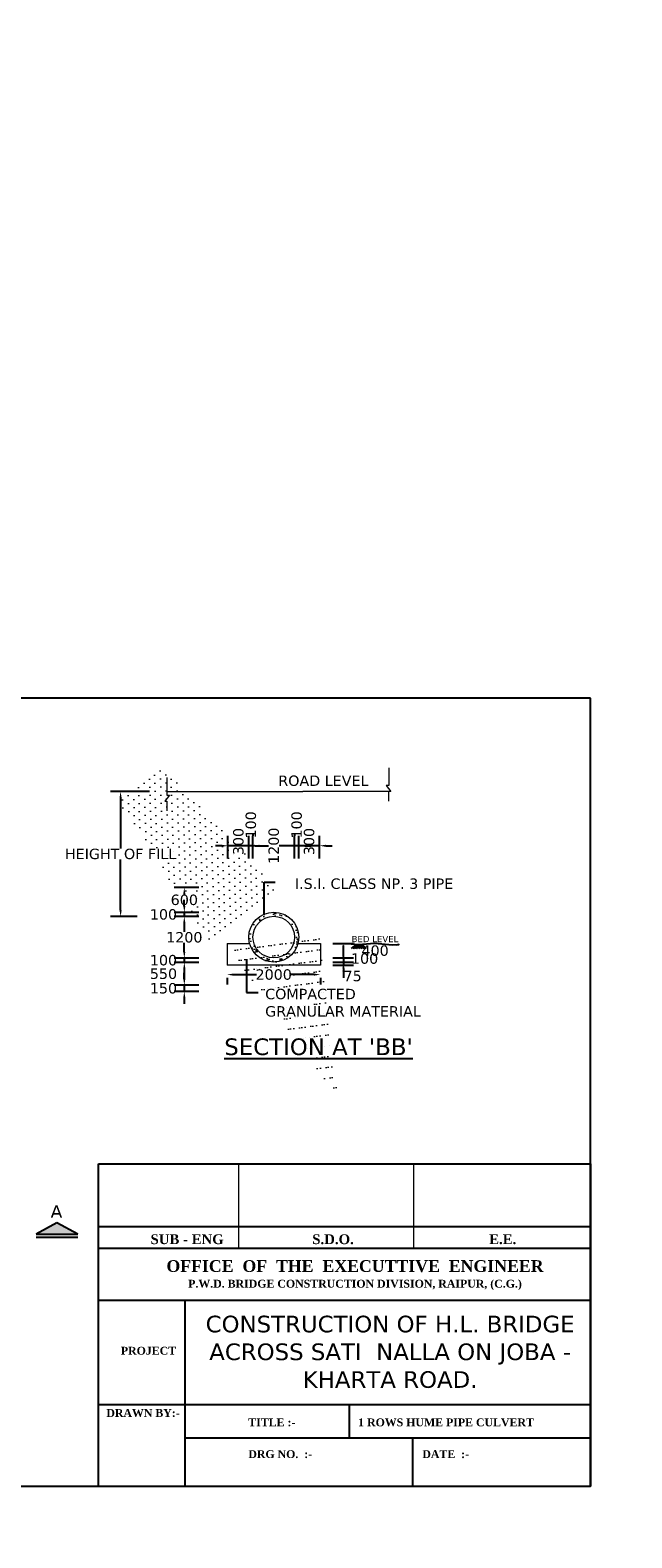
# Model space of a CAD drawing. Header units: millimetres. Extents: x -3873353856 to -3872510052, y -6657658700 to -6657311733.
# Tile 7 of 7: x -3872566936 to -3872552476, y -6657384183 to -6657347958. Entities that reach past the tile are written whole.
import ezdxf

# ---------------------------------------------------------------- set-up
doc = ezdxf.new("R2010")
doc.units = ezdxf.units.MM
doc.header["$MEASUREMENT"] = 0
doc.header["$PDMODE"] = 2
doc.layers.add('DIMENISION', color=4, linetype='Continuous', lineweight=13)
doc.layers.add('DIMENTION', color=7, linetype='Continuous', lineweight=9)
for name, color, linetype in [('GROUND_LVL', 114, 'Continuous'), ('TEX', 6, 'Continuous'), ('TEXT', 7, 'Continuous')]:
    doc.layers.add(name, color=color, linetype=linetype)
doc.styles.get("Standard").update_dxf_attribs({"font": 'verdana.ttf', "height": 250})
doc.dimstyles.new('ISO-25', dxfattribs={"dimtxt": 200, "dimasz": 150, "dimexe": 240, "dimexo": 300, "dimgap": 0.02, "dimtad": 0, "dimtih": 1, "dimtoh": 1, "dimdec": 0, "dimdsep": 46, "dimtxsty": 'Standard', "dimcen": 150, "dimclrd": 1, "dimclre": 1, "dimclrt": 1, "dimadec": 0, "dimazin": 0, "dimtfac": 1, "dimtdec": 0, "dimtmove": 2, "dimatfit": 3, "dimfxl": 240, "dimarcsym": 0})

# ---------------------------------------------------------------- blocks, each defined once
blk = doc.blocks.new('*D78')
at = {"layer": 'Defpoints', "color": 0, "transparency": 16777216}
for p in [(-3872562578.471244, -6657368555.45522), (-3872563231.135544, -6657369155.45522), (-3872562578.471244, -6657369155.45522)]:
    blk.add_point(p, dxfattribs=at)
at = {"layer": 'DIMENISION', "color": 1, "lineweight": -2, "transparency": 16777216}
for p, q in [((-3872562878.471244, -6657368555.45522), (-3872563471.135544, -6657368555.45522)), ((-3872563231.135544, -6657368705.45522), (-3872563231.135544, -6657368725.314334)), ((-3872563231.135544, -6657369005.45522), (-3872563231.135544, -6657368985.596107)), ((-3872562878.471244, -6657369155.45522), (-3872563471.135544, -6657369155.45522))]:
    blk.add_line(p, q, dxfattribs=at)
at = {"layer": 'DIMENISION', "color": 1, "transparency": 16777216}
for points in [[(-3872563256.135544, -6657368705.45522), (-3872563206.135544, -6657368705.45522), (-3872563231.135544, -6657368555.45522)], [(-3872563256.135544, -6657369005.45522), (-3872563206.135544, -6657369005.45522), (-3872563231.135544, -6657369155.45522)]]:
    blk.add_solid(points, dxfattribs=at)
at = {"layer": 'DIMENISION', "color": 1, "transparency": 16777216, "insert": (-3872563231.135545, -6657368855.455217), "char_height": 250, "attachment_point": 5}
blk.add_mtext('600', dxfattribs=at)
blk = doc.blocks.new('*D79')
at = {"layer": 'Defpoints', "color": 0, "transparency": 16777216}
for p in [(-3872563231.135544, -6657369255.45522), (-3872562578.471244, -6657369155.45522), (-3872562578.471244, -6657369255.45522)]:
    blk.add_point(p, dxfattribs=at)
at = {"layer": 'DIMENISION', "color": 1, "lineweight": -2, "transparency": 16777216}
for p, q in [((-3872563231.135544, -6657369005.45522), (-3872563231.135544, -6657368855.45522)), ((-3872562878.471244, -6657369155.45522), (-3872563471.135544, -6657369155.45522)), ((-3872562878.471244, -6657369255.45522), (-3872563471.135544, -6657369255.45522)), ((-3872563231.135544, -6657369155.45522), (-3872563231.135544, -6657369255.45522)), ((-3872563231.135544, -6657369405.45522), (-3872563231.135544, -6657369555.45522))]:
    blk.add_line(p, q, dxfattribs=at)
at = {"layer": 'DIMENISION', "color": 1, "transparency": 16777216}
for points in [[(-3872563256.135544, -6657369005.45522), (-3872563206.135544, -6657369005.45522), (-3872563231.135544, -6657369155.45522)], [(-3872563256.135544, -6657369405.45522), (-3872563206.135544, -6657369405.45522), (-3872563231.135544, -6657369255.45522)]]:
    blk.add_solid(points, dxfattribs=at)
at = {"layer": 'DIMENISION', "color": 1, "transparency": 16777216, "insert": (-3872563731.387318, -6657369205.455217), "char_height": 250, "attachment_point": 5}
blk.add_mtext('100', dxfattribs=at)
blk = doc.blocks.new('*D80')
at = {"layer": 'Defpoints', "color": 0, "transparency": 16777216}
for p in [(-3872562578.471244, -6657369255.45522), (-3872563231.135544, -6657370255.45522), (-3872562578.471244, -6657370255.45522)]:
    blk.add_point(p, dxfattribs=at)
at = {"layer": 'DIMENISION', "color": 1, "lineweight": -2, "transparency": 16777216}
for p, q in [((-3872562878.471244, -6657369255.45522), (-3872563471.135544, -6657369255.45522)), ((-3872563231.135544, -6657369405.45522), (-3872563231.135544, -6657369625.230385)), ((-3872563231.135544, -6657370105.45522), (-3872563231.135544, -6657369885.680056)), ((-3872562878.471244, -6657370255.45522), (-3872563471.135544, -6657370255.45522))]:
    blk.add_line(p, q, dxfattribs=at)
at = {"layer": 'DIMENISION', "color": 1, "transparency": 16777216}
for points in [[(-3872563256.135544, -6657369405.45522), (-3872563206.135544, -6657369405.45522), (-3872563231.135544, -6657369255.45522)], [(-3872563256.135544, -6657370105.45522), (-3872563206.135544, -6657370105.45522), (-3872563231.135544, -6657370255.45522)]]:
    blk.add_solid(points, dxfattribs=at)
at = {"layer": 'DIMENISION', "color": 1, "transparency": 16777216, "insert": (-3872563231.135545, -6657369755.455217), "char_height": 250, "attachment_point": 5}
blk.add_mtext('1200', dxfattribs=at)
blk = doc.blocks.new('*D81')
at = {"layer": 'Defpoints', "color": 0, "transparency": 16777216}
for p in [(-3872563231.135544, -6657370355.45522), (-3872562578.471244, -6657370255.45522), (-3872562578.471244, -6657370355.45522)]:
    blk.add_point(p, dxfattribs=at)
at = {"layer": 'DIMENISION', "color": 1, "lineweight": -2, "transparency": 16777216}
for p, q in [((-3872563231.135544, -6657370105.45522), (-3872563231.135544, -6657369955.45522)), ((-3872562878.471244, -6657370255.45522), (-3872563471.135544, -6657370255.45522)), ((-3872562878.471244, -6657370355.45522), (-3872563471.135544, -6657370355.45522)), ((-3872563231.135544, -6657370255.45522), (-3872563231.135544, -6657370355.45522)), ((-3872563231.135544, -6657370505.45522), (-3872563231.135544, -6657370655.45522))]:
    blk.add_line(p, q, dxfattribs=at)
at = {"layer": 'DIMENISION', "color": 1, "transparency": 16777216}
for points in [[(-3872563256.135544, -6657370105.45522), (-3872563206.135544, -6657370105.45522), (-3872563231.135544, -6657370255.45522)], [(-3872563256.135544, -6657370505.45522), (-3872563206.135544, -6657370505.45522), (-3872563231.135544, -6657370355.45522)]]:
    blk.add_solid(points, dxfattribs=at)
at = {"layer": 'DIMENISION', "color": 1, "transparency": 16777216, "insert": (-3872563731.387318, -6657370305.455217), "char_height": 250, "attachment_point": 5}
blk.add_mtext('100', dxfattribs=at)
blk = doc.blocks.new('*D82')
at = {"layer": 'Defpoints', "color": 0, "transparency": 16777216}
for p in [(-3872562578.471244, -6657370355.45522), (-3872563231.135544, -6657370905.45522), (-3872562578.471244, -6657370905.45522)]:
    blk.add_point(p, dxfattribs=at)
at = {"layer": 'DIMENISION', "color": 1, "lineweight": -2, "transparency": 16777216}
for p, q in [((-3872562878.471244, -6657370355.45522), (-3872563471.135544, -6657370355.45522)), ((-3872563231.135544, -6657370505.45522), (-3872563231.135544, -6657370755.45522)), ((-3872562878.471244, -6657370905.45522), (-3872563471.135544, -6657370905.45522))]:
    blk.add_line(p, q, dxfattribs=at)
at = {"layer": 'DIMENISION', "color": 1, "transparency": 16777216}
for points in [[(-3872563256.135544, -6657370505.45522), (-3872563206.135544, -6657370505.45522), (-3872563231.135544, -6657370355.45522)], [(-3872563256.135544, -6657370755.45522), (-3872563206.135544, -6657370755.45522), (-3872563231.135544, -6657370905.45522)]]:
    blk.add_solid(points, dxfattribs=at)
at = {"layer": 'DIMENISION', "color": 1, "transparency": 16777216, "insert": (-3872563731.387318, -6657370630.455217), "char_height": 250, "attachment_point": 5}
blk.add_mtext('550', dxfattribs=at)
blk = doc.blocks.new('*D83')
at = {"layer": 'Defpoints', "color": 0, "transparency": 16777216}
for p in [(-3872563231.135544, -6657371055.45522), (-3872562578.471244, -6657370905.45522), (-3872562578.471244, -6657371055.45522)]:
    blk.add_point(p, dxfattribs=at)
at = {"layer": 'DIMENISION', "color": 1, "lineweight": -2, "transparency": 16777216}
for p, q in [((-3872563231.135544, -6657370755.45522), (-3872563231.135544, -6657370605.45522)), ((-3872562878.471244, -6657370905.45522), (-3872563471.135544, -6657370905.45522)), ((-3872562878.471244, -6657371055.45522), (-3872563471.135544, -6657371055.45522)), ((-3872563231.135544, -6657370905.45522), (-3872563231.135544, -6657371055.45522)), ((-3872563231.135544, -6657371205.45522), (-3872563231.135544, -6657371355.45522))]:
    blk.add_line(p, q, dxfattribs=at)
at = {"layer": 'DIMENISION', "color": 1, "transparency": 16777216}
for points in [[(-3872563256.135544, -6657370755.45522), (-3872563206.135544, -6657370755.45522), (-3872563231.135544, -6657370905.45522)], [(-3872563256.135544, -6657371205.45522), (-3872563206.135544, -6657371205.45522), (-3872563231.135544, -6657371055.45522)]]:
    blk.add_solid(points, dxfattribs=at)
at = {"layer": 'DIMENISION', "color": 1, "transparency": 16777216, "insert": (-3872563731.387318, -6657370980.455217), "char_height": 250, "attachment_point": 5}
blk.add_mtext('150', dxfattribs=at)
blk = doc.blocks.new('*D84')
at = {"layer": 'Defpoints', "color": 0, "transparency": 16777216}
for p in [(-3872563770.1339, -6657366249.593578), (-3872564762.263984, -6657369255.45522), (-3872564064.566636, -6657369255.45522)]:
    blk.add_point(p, dxfattribs=at)
at = {"layer": 'DIMENISION', "color": 1, "lineweight": -2, "transparency": 16777216}
for p, q in [((-3872564070.1339, -6657366249.593578), (-3872565002.263984, -6657366249.593578)), ((-3872564762.263984, -6657366399.593578), (-3872564762.263984, -6657367622.299564)), ((-3872564762.263984, -6657369105.45522), (-3872564762.263984, -6657367882.749235)), ((-3872564364.566636, -6657369255.45522), (-3872565002.263984, -6657369255.45522))]:
    blk.add_line(p, q, dxfattribs=at)
at = {"layer": 'DIMENISION', "color": 1, "transparency": 16777216}
for points in [[(-3872564787.263984, -6657366399.593578), (-3872564737.263984, -6657366399.593578), (-3872564762.263984, -6657366249.593578)], [(-3872564787.263984, -6657369105.45522), (-3872564737.263984, -6657369105.45522), (-3872564762.263984, -6657369255.45522)]]:
    blk.add_solid(points, dxfattribs=at)
at = {"layer": 'DIMENISION', "color": 1, "transparency": 16777216, "insert": (-3872564762.263985, -6657367752.524397), "char_height": 250, "attachment_point": 5}
blk.add_mtext('HEIGHT OF FILL', dxfattribs=at)
blk = doc.blocks.new('*D85')
at = {"layer": 'Defpoints', "color": 0, "transparency": 16777216}
for p in [(-3872561581.503055, -6657367554.334694), (-3872560581.503055, -6657367554.334694), (-3872560581.503055, -6657367554.334694)]:
    blk.add_point(p, dxfattribs=at)
at = {"layer": 'DIMENISION', "color": 1, "lineweight": -2, "transparency": 16777216}
for p, q in [((-3872561581.503055, -6657367254.334694), (-3872561581.503055, -6657367314.334694)), ((-3872560581.503055, -6657367254.334694), (-3872560581.503055, -6657367314.334694)), ((-3872561431.503055, -6657367554.334694), (-3872561211.72789, -6657367554.334694)), ((-3872560731.503055, -6657367554.334694), (-3872560951.27822, -6657367554.334694))]:
    blk.add_line(p, q, dxfattribs=at)
at = {"layer": 'DIMENISION', "color": 1, "transparency": 16777216}
for points in [[(-3872561431.503055, -6657367529.334694), (-3872561431.503055, -6657367579.334694), (-3872561581.503055, -6657367554.334694)], [(-3872560731.503055, -6657367529.334694), (-3872560731.503055, -6657367579.334694), (-3872560581.503055, -6657367554.334694)]]:
    blk.add_solid(points, dxfattribs=at)
at = {"layer": 'DIMENISION', "color": 1, "transparency": 16777216, "insert": (-3872561081.503055, -6657367554.334694), "char_height": 250, "attachment_point": 5, "rotation": 90}
blk.add_mtext('1200', dxfattribs=at)
blk = doc.blocks.new('*D86')
at = {"layer": 'Defpoints', "color": 0, "transparency": 16777216}
for p in [(-3872560481.503055, -6657367554.334694), (-3872560481.503055, -6657368162.978652), (-3872559981.503055, -6657368162.978652)]:
    blk.add_point(p, dxfattribs=at)
at = {"layer": 'DIMENISION', "color": 1, "lineweight": -2, "transparency": 16777216}
for p, q in [((-3872560481.503055, -6657367862.978652), (-3872560481.503055, -6657367314.334694)), ((-3872559981.503055, -6657367862.978652), (-3872559981.503055, -6657367314.334694)), ((-3872560631.503055, -6657367554.334694), (-3872560781.503055, -6657367554.334694)), ((-3872559981.503055, -6657367554.334694), (-3872560481.503055, -6657367554.334694)), ((-3872559831.503055, -6657367554.334694), (-3872559681.503055, -6657367554.334694))]:
    blk.add_line(p, q, dxfattribs=at)
at = {"layer": 'DIMENISION', "color": 1, "transparency": 16777216}
for points in [[(-3872560631.503055, -6657367529.334694), (-3872560631.503055, -6657367579.334694), (-3872560481.503055, -6657367554.334694)], [(-3872559831.503055, -6657367529.334694), (-3872559831.503055, -6657367579.334694), (-3872559981.503055, -6657367554.334694)]]:
    blk.add_solid(points, dxfattribs=at)
at = {"layer": 'DIMENISION', "color": 1, "transparency": 16777216, "insert": (-3872560231.503055, -6657367452.881896), "char_height": 250, "attachment_point": 5, "rotation": 90}
blk.add_mtext('300', dxfattribs=at)
blk = doc.blocks.new('*D87')
at = {"layer": 'Defpoints', "color": 0, "transparency": 16777216}
for p in [(-3872561681.503055, -6657367554.334694), (-3872561681.503055, -6657368162.978652), (-3872561581.503055, -6657368162.978652)]:
    blk.add_point(p, dxfattribs=at)
at = {"layer": 'DIMENISION', "color": 1, "lineweight": -2, "transparency": 16777216}
for p, q in [((-3872561681.503055, -6657367862.978652), (-3872561681.503055, -6657367314.334694)), ((-3872561581.503055, -6657367862.978652), (-3872561581.503055, -6657367314.334694)), ((-3872561831.503055, -6657367554.334694), (-3872561981.503055, -6657367554.334694)), ((-3872561581.503055, -6657367554.334694), (-3872561681.503055, -6657367554.334694)), ((-3872561431.503055, -6657367554.334694), (-3872561281.503055, -6657367554.334694))]:
    blk.add_line(p, q, dxfattribs=at)
at = {"layer": 'DIMENISION', "color": 1, "transparency": 16777216}
for points in [[(-3872561831.503055, -6657367529.334694), (-3872561831.503055, -6657367579.334694), (-3872561681.503055, -6657367554.334694)], [(-3872561431.503055, -6657367529.334694), (-3872561431.503055, -6657367579.334694), (-3872561581.503055, -6657367554.334694)]]:
    blk.add_solid(points, dxfattribs=at)
at = {"layer": 'DIMENISION', "color": 1, "transparency": 16777216, "insert": (-3872561631.503055, -6657367054.082921), "char_height": 250, "attachment_point": 5, "rotation": 90}
blk.add_mtext('100', dxfattribs=at)
blk = doc.blocks.new('*D88')
at = {"layer": 'Defpoints', "color": 0, "transparency": 16777216}
for p in [(-3872560581.503055, -6657367554.334694), (-3872560581.503055, -6657368162.978652), (-3872560481.503055, -6657368162.978652)]:
    blk.add_point(p, dxfattribs=at)
at = {"layer": 'DIMENISION', "color": 1, "lineweight": -2, "transparency": 16777216}
for p, q in [((-3872560581.503055, -6657367862.978652), (-3872560581.503055, -6657367314.334694)), ((-3872560481.503055, -6657367862.978652), (-3872560481.503055, -6657367314.334694)), ((-3872560731.503055, -6657367554.334694), (-3872560881.503055, -6657367554.334694)), ((-3872560481.503055, -6657367554.334694), (-3872560581.503055, -6657367554.334694)), ((-3872560331.503055, -6657367554.334694), (-3872560181.503055, -6657367554.334694))]:
    blk.add_line(p, q, dxfattribs=at)
at = {"layer": 'DIMENISION', "color": 1, "transparency": 16777216}
for points in [[(-3872560731.503055, -6657367529.334694), (-3872560731.503055, -6657367579.334694), (-3872560581.503055, -6657367554.334694)], [(-3872560331.503055, -6657367529.334694), (-3872560331.503055, -6657367579.334694), (-3872560481.503055, -6657367554.334694)]]:
    blk.add_solid(points, dxfattribs=at)
at = {"layer": 'DIMENISION', "color": 1, "transparency": 16777216, "insert": (-3872560531.503055, -6657367054.082921), "char_height": 250, "attachment_point": 5, "rotation": 90}
blk.add_mtext('100', dxfattribs=at)
blk = doc.blocks.new('*D73')
at = {"layer": 'Defpoints', "color": 0, "transparency": 16777216}
for p in [(-3872562181.503055, -6657367554.334694), (-3872562181.503055, -6657368162.978652), (-3872561681.503055, -6657368162.978652)]:
    blk.add_point(p, dxfattribs=at)
at = {"layer": 'DIMENISION', "color": 1, "lineweight": -2, "transparency": 16777216}
for p, q in [((-3872562181.503055, -6657367862.978652), (-3872562181.503055, -6657367314.334694)), ((-3872561681.503055, -6657367862.978652), (-3872561681.503055, -6657367314.334694)), ((-3872562331.503055, -6657367554.334694), (-3872562481.503055, -6657367554.334694)), ((-3872561681.503055, -6657367554.334694), (-3872562181.503055, -6657367554.334694)), ((-3872561531.503055, -6657367554.334694), (-3872561381.503055, -6657367554.334694))]:
    blk.add_line(p, q, dxfattribs=at)
at = {"layer": 'DIMENISION', "color": 1, "transparency": 16777216}
for points in [[(-3872562331.503055, -6657367529.334694), (-3872562331.503055, -6657367579.334694), (-3872562181.503055, -6657367554.334694)], [(-3872561531.503055, -6657367529.334694), (-3872561531.503055, -6657367579.334694), (-3872561681.503055, -6657367554.334694)]]:
    blk.add_solid(points, dxfattribs=at)
at = {"layer": 'DIMENISION', "color": 1, "transparency": 16777216, "insert": (-3872561931.503055, -6657367452.881896), "char_height": 250, "attachment_point": 5, "rotation": 90}
blk.add_mtext('300', dxfattribs=at)
blk = doc.blocks.new('*D74')
at = {"layer": 'Defpoints', "color": 0, "ltscale": 20, "transparency": 16777216}
for p in [(-3872562204.268721, -6657370424.760703), (-3872559962.167385, -6657370424.760703), (-3872559962.167385, -6657370649.83704)]:
    blk.add_point(p, dxfattribs=at)
at = {"layer": 'TEX', "color": 1, "lineweight": -2, "ltscale": 20, "transparency": 16777216}
for p, q in [((-3872562204.268721, -6657370724.760703), (-3872562204.268721, -6657370889.83704)), ((-3872562054.268721, -6657370649.83704), (-3872561495.59534, -6657370649.83704)), ((-3872560112.167385, -6657370649.83704), (-3872560670.840766, -6657370649.83704)), ((-3872559962.167385, -6657370724.760703), (-3872559962.167385, -6657370889.83704))]:
    blk.add_line(p, q, dxfattribs=at)
at = {"layer": 'TEX', "color": 1, "ltscale": 20, "transparency": 16777216}
for points in [[(-3872562054.268721, -6657370624.83704), (-3872562054.268721, -6657370674.83704), (-3872562204.268721, -6657370649.83704)], [(-3872560112.167385, -6657370624.83704), (-3872560112.167385, -6657370674.83704), (-3872559962.167385, -6657370649.83704)]]:
    blk.add_solid(points, dxfattribs=at)
at = {"layer": 'TEX', "color": 1, "ltscale": 20, "transparency": 16777216, "insert": (-3872561083.218053, -6657370649.83704), "char_height": 250, "attachment_point": 5}
blk.add_mtext('2000', dxfattribs=at)
blk = doc.blocks.new('*D75')
at = {"layer": 'Defpoints', "color": 0, "transparency": 16777216}
for p in [(-3872559962.167387, -6657369899.760707), (-3872559407.706289, -6657369899.760707), (-3872559962.167387, -6657370249.760707)]:
    blk.add_point(p, dxfattribs=at)
at = {"layer": 'DIMENISION', "color": 1, "lineweight": -2, "transparency": 16777216}
for p, q in [((-3872559662.167387, -6657369899.760707), (-3872559167.706289, -6657369899.760707)), ((-3872559407.706289, -6657370099.760707), (-3872559407.706289, -6657370049.760707)), ((-3872559662.167387, -6657370249.760707), (-3872559167.706289, -6657370249.760707))]:
    blk.add_line(p, q, dxfattribs=at)
at = {"layer": 'DIMENISION', "color": 1, "transparency": 16777216}
for points in [[(-3872559432.706289, -6657370049.760707), (-3872559382.706289, -6657370049.760707), (-3872559407.706289, -6657369899.760707)], [(-3872559432.706289, -6657370099.760707), (-3872559382.706289, -6657370099.760707), (-3872559407.706289, -6657370249.760707)]]:
    blk.add_solid(points, dxfattribs=at)
at = {"layer": 'DIMENISION', "color": 1, "transparency": 16777216, "insert": (-3872558647.212744, -6657370074.760704), "char_height": 250, "attachment_point": 5}
blk.add_mtext('400', dxfattribs=at)
blk = doc.blocks.new('*D76')
at = {"layer": 'Defpoints', "color": 0, "transparency": 16777216}
for p in [(-3872559962.167387, -6657370249.760707), (-3872559962.167387, -6657370349.760707), (-3872559407.706289, -6657370349.760707)]:
    blk.add_point(p, dxfattribs=at)
at = {"layer": 'DIMENISION', "color": 1, "lineweight": -2, "transparency": 16777216}
for p, q in [((-3872559407.706289, -6657370099.760707), (-3872559407.706289, -6657369949.760707)), ((-3872559662.167387, -6657370249.760707), (-3872559167.706289, -6657370249.760707)), ((-3872559662.167387, -6657370349.760707), (-3872559167.706289, -6657370349.760707)), ((-3872559407.706289, -6657370249.760707), (-3872559407.706289, -6657370349.760707)), ((-3872559407.706289, -6657370499.760707), (-3872559407.706289, -6657370649.760707))]:
    blk.add_line(p, q, dxfattribs=at)
at = {"layer": 'DIMENISION', "color": 1, "transparency": 16777216}
for points in [[(-3872559432.706289, -6657370099.760707), (-3872559382.706289, -6657370099.760707), (-3872559407.706289, -6657370249.760707)], [(-3872559432.706289, -6657370499.760707), (-3872559382.706289, -6657370499.760707), (-3872559407.706289, -6657370349.760707)]]:
    blk.add_solid(points, dxfattribs=at)
at = {"layer": 'DIMENISION', "color": 1, "transparency": 16777216, "insert": (-3872558898.796881, -6657370266.327841), "char_height": 250, "attachment_point": 5}
blk.add_mtext('100', dxfattribs=at)
blk = doc.blocks.new('*D77')
at = {"layer": 'Defpoints', "color": 0, "transparency": 16777216}
for p in [(-3872559962.167387, -6657370349.760707), (-3872559962.167387, -6657370424.760707), (-3872559407.706289, -6657370424.760707)]:
    blk.add_point(p, dxfattribs=at)
at = {"layer": 'DIMENISION', "color": 1, "lineweight": -2, "transparency": 16777216}
for p, q in [((-3872559407.706289, -6657370199.760707), (-3872559407.706289, -6657370049.760707)), ((-3872559662.167387, -6657370349.760707), (-3872559167.706289, -6657370349.760707)), ((-3872559662.167387, -6657370424.760707), (-3872559167.706289, -6657370424.760707)), ((-3872559407.706289, -6657370349.760707), (-3872559407.706289, -6657370424.760707)), ((-3872559407.706289, -6657370574.760707), (-3872559407.706289, -6657370724.760707))]:
    blk.add_line(p, q, dxfattribs=at)
at = {"layer": 'DIMENISION', "color": 1, "transparency": 16777216}
for points in [[(-3872559432.706289, -6657370199.760707), (-3872559382.706289, -6657370199.760707), (-3872559407.706289, -6657370349.760707)], [(-3872559432.706289, -6657370574.760707), (-3872559382.706289, -6657370574.760707), (-3872559407.706289, -6657370424.760707)]]:
    blk.add_solid(points, dxfattribs=at)
at = {"layer": 'DIMENISION', "color": 1, "transparency": 16777216, "insert": (-3872559186.294627, -6657370685.968472), "char_height": 250, "attachment_point": 5}
blk.add_mtext('75', dxfattribs=at)

msp = doc.modelspace()

# ---------------------------------------------------------------- hatches: boundary and pattern name
at = {"layer": 'DIMENISION'}
h = msp.add_hatch(dxfattribs=at)
h.set_pattern_fill('AR-CONC', color=0, scale=50, style=0)
h.set_pattern_definition([(130, (-3872961202.1, -6657356101.3), (-358.6301, -31.37607), [37.5, -412.5]), (185, (-3872961202.1, -6657356101.3), (69.37567, 376.09607), [30, -330]), (79.5486, (-3872961232, -6657356103.9), (-289.2547, 344.71977), [31.8701, -350.57106]), (133.8158, (-3872961202.1, -6657356001.3), (-533.6205, -82.7595), [56.25, -618.75]), (83.3644, (-3872961246.6, -6657356008.2), (-467.33135, 487.05894), [47.80514, -525.8565]), (188.8158, (-3872961202.1, -6657356001.3), (-467.331, 487.0593), [45, -495]), (159, (-3872961252.1, -6657356026.3), (-298.45353, -201.30945), [37.5, -412.5]), (214, (-3872961252.1, -6657356026.3), (-121.65767, 362.57502), [30, -330]), (108.5486, (-3872961276.98, -6657356043.07), (-420.1113, 161.26525), [31.8701, -350.57106]), (142.5, (-3872961202.11, -6657356101.3), (-6.079928, 166.446927), [0, -326, 0, -335, 0, -331.25]), (172.5, (-3872961202.11, -6657356101.3), (-131.53477, 197.205856), [0, -191, 0, -318.5, 0, -126.25]), (212.5, (-3872961090.61, -6657356101.3), (-266.91122, -11.277436), [0, -125, 0, -390, 0, -517.5]), (222.5, (-3872961040.6, -6657356101.3), (-291.59308, 50.05249), [0, -162.5, 0, -259, 0, -367.5])])
h.paths.add_polyline_path([(-3872560481.219882, -6657369749.760703, 1), (-3872561681.219882, -6657369749.760703, 1)])
h.paths.add_polyline_path([(-3872561581.219882, -6657369749.760703, -1), (-3872560581.219882, -6657369749.760703, -1)], flags=16)
h.paths.add_polyline_path([(-3872561273.924718, -6657368013.675438), (-3872561273.924718, -6657367083.60492), (-3872560888.515047, -6657367083.60492), (-3872560888.515047, -6657368013.675438)], flags=9)
at = {"layer": 'DIMENISION', "ltscale": 20}
h = msp.add_hatch(dxfattribs=at)
h.set_pattern_fill('AR-SAND', color=0, scale=100, style=0)
h.set_pattern_definition([(37.5, (796756.31, 53190.58), (-6.299335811, 192.6823769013), [0, -152, 0, -170, 0, -162.5]), (7.5, (796756.3, 53190.58), (176.977670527, 282.214606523), [0, -82, 0, -137, 0, -52.5]), (327.5, (796633.31, 53190.58), (311.414186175, 0.5659053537), [0, -50, 0, -180, 0, -235]), (317.5, (796633.3, 53190.58), (300.612660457, 87.767556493), [0, -25, 0, -118, 0, -135])])
h.paths.add_polyline_path([(-3872559962.167385, -6657369899.760703), (-3872560500.27238, -6657369899.760703, -0.7745966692), (-3872561662.167385, -6657369899.760703), (-3872562203.985548, -6657369899.760703), (-3872562203.985548, -6657370424.760703), (-3872559962.167385, -6657370424.760703)])
at = {"layer": 'DIMENISION'}
msp.add_hatch(color=0, dxfattribs=at).paths.add_polyline_path([(-3872565793.351072, -6657376887.047988), (-3872566293.351072, -6657376616.275904), (-3872566793.351072, -6657376887.047988)])

# ---------------------------------------------------------------- linework, layer by layer
at = {"color": 0}
for p, q in [((-3872566293.351072, -6657376616.275904), (-3872566793.351072, -6657376887.047988)), ((-3872566793.351072, -6657376887.047988), (-3872565793.351072, -6657376887.047988)), ((-3872566793.351072, -6657376960.32685), (-3872565793.351072, -6657376960.32685)), ((-3872565793.351072, -6657376887.047988), (-3872566293.351072, -6657376616.275904))]:
    msp.add_line(p, q, dxfattribs=at)
at = {"layer": 'DIMENISION', "color": 0}
for p, q in [((-3872563652.150977, -6657366249.593575), (-3872560381.434649, -6657366249.593575)), ((-3872558310.684394, -6657366249.593575), (-3872560381.434649, -6657366249.593575)), ((-3872562203.985548, -6657369902.312537), (-3872562203.985549, -6657370424.760703)), ((-3872562200.272381, -6657369899.760703), (-3872561662.167385, -6657369899.760703)), ((-3872560500.272381, -6657369899.760703), (-3872559962.167385, -6657369899.760703)), ((-3872559962.167385, -6657369899.760703), (-3872559962.167385, -6657370424.760703)), ((-3872559962.167385, -6657370424.760703), (-3872562203.985549, -6657370424.760703))]:
    msp.add_line(p, q, dxfattribs=at)
for points in [[(-3872558318.416027, -6657365684.799434), (-3872558318.416027, -6657366107.809172), (-3872558382.909829, -6657366107.809172), (-3872558270.194689, -6657366248.365149), (-3872558322.011302, -6657366248.365149), (-3872558322.011302, -6657366481.348081)], [(-3872563652.150977, -6657365916.942319), (-3872563652.150977, -6657366339.952057), (-3872563587.657174, -6657366339.952057), (-3872563700.372315, -6657366480.508035), (-3872563648.555701, -6657366480.508035), (-3872563648.555701, -6657366713.490966)]]:
    msp.add_lwpolyline(points, dxfattribs=at)
for radius in [600, 500]:
    msp.add_circle((-3872561081.219882, -6657369749.760703), radius, dxfattribs=at)
at = {"layer": 'DIMENTION', "color": 0, "ltscale": 20}
for p, q in [((-3872561930, -6657375200.129221), (-3872561930, -6657377225.895174)), ((-3872557724.77704, -6657375200.129221), (-3872557724.777042, -6657377225.895174))]:
    msp.add_line(p, q, dxfattribs=at)
at = {"layer": 'GROUND_LVL', "color": 0}
for p, q in [((-3872565294.292931, -6657382939.999999), (-3872565294.292931, -6657375200.129221)), ((-3872565294.292931, -6657375200.129221), (-3872553470, -6657375200.129221)), ((-3872565294.292931, -6657376704.029141), (-3872553470, -6657376704.029141)), ((-3872565294.292931, -6657377225.895174), (-3872553470, -6657377225.895174)), ((-3872565294.292931, -6657378475.04405), (-3872553470, -6657378475.04405)), ((-3872563218.741159, -6657378475.04405), (-3872563218.741159, -6657382939.999999)), ((-3872565294.292931, -6657380981.542283), (-3872553470, -6657380981.542283)), ((-3872559267.029344, -6657380981.542283), (-3872559267.029344, -6657381779.518833)), ((-3872563218.741161, -6657381779.518833), (-3872553470, -6657381779.518833)), ((-3872557744.467251, -6657381779.518833), (-3872557744.467251, -6657382939.999999))]:
    msp.add_line(p, q, dxfattribs=at)
at = {"layer": 'TEX', "color": 0, "ltscale": 20}
for p, q in [((-3872559102.594394, -6657369925.502758), (-3872559220.251285, -6657370022.506344)), ((-3872559063.276892, -6657369925.502759), (-3872559180.933784, -6657370022.506344)), ((-3872559032.353014, -6657369925.502758), (-3872559150.009906, -6657370022.506344)), ((-3872559119.105536, -6657369925.502758), (-3872559001.448644, -6657370022.506344)), ((-3872558997.563652, -6657369925.502758), (-3872559115.220544, -6657370022.506344)), ((-3872559081.279007, -6657369925.502758), (-3872558963.622115, -6657370022.506344)), ((-3872558959.737123, -6657369925.502758), (-3872559077.394016, -6657370022.506344)), ((-3872559046.489645, -6657369925.502758), (-3872558928.832753, -6657370022.506344)), ((-3872559015.565767, -6657369925.502759), (-3872558897.908875, -6657370022.506344)), ((-3872558976.248265, -6657369925.502758), (-3872558858.591373, -6657370022.506344))]:
    msp.add_line(p, q, dxfattribs=at)
at = {"layer": 'TEX', "ltscale": 20}
for p, q in [((-3872553470, -6657375200.129221), (-3872553470, -6657382940)), ((-3872565294.292931, -6657382939.999999), (-3872553470, -6657382939.999999))]:
    msp.add_line(p, q, dxfattribs=at)
msp.add_lwpolyline([(-3872553470, -6657364010), (-3872593510, -6657364010), (-3872593510, -6657382940), (-3872553470, -6657382940)], close=True, dxfattribs=at)
at = {"layer": 'TEX', "color": 0, "ltscale": 20}
msp.add_lwpolyline([(-3872559307.706287, -6657369899.760703), (-3872559046.489645, -6657369925.502758), (-3872558656.938318, -6657369892.450343), (-3872558229.689257, -6657369935.258144), (-3872558074.957629, -6657369925.276824), (-3872558134.883418, -6657369939.345645)], dxfattribs=at)
at = {"layer": 'TEX', "ltscale": 20}
msp.add_circle((-3872572198.531761, -6657373880), 62146.889634, dxfattribs=at)

# ---------------------------------------------------------------- texts
at = {"layer": 'DIMENISION', "color": 0}
for s, insert, char_height, width, attachment_point in [('ROAD LEVEL', (-3872558806.650821, -6657365866.294202), 250, 5215.29695425, 3), ('I.S.I. CLASS NP. 3 PIPE', (-3872556768.336586, -6657368340.405282), 250, 5215.29695425, 3), ('BED LEVEL', (-3872558086.776967, -6657369721.336395), 150, 1977.94367562, 3), ('COMPACTED \\PGRANULAR MATERIAL', (-3872561287.638492, -6657370991.563295), 250, 5215.29695425, 1), ('A', (-3872566444.316883, -6657376192.516609), 300, 9962.38126393, 1), ('{\\C256;CONSTRUCTION OF H.L. BRIDGE ACROSS SATI  NALLA ON JOBA - KHARTA ROAD.}', (-3872558285.9367, -6657378845.616461), 400, 8969.66344404, 2)]:
    msp.add_mtext(s, dxfattribs=dict(at, insert=insert, char_height=char_height, width=width, attachment_point=attachment_point))
at = {"layer": 'TEX', "color": 0}
for s, insert, char_height, width, attachment_point in [('{\\fTimes New Roman|b1|i0|c0|p18;SUB - ENG}', (-3872564042.728645, -6657376890.148505), 235.57248, 1798.41509808, 1), ('{\\fTimes New Roman|b1|i0|c0|p18;S.D.O.}', (-3872560156.57835, -6657376890.148504), 235.57248, 1637.77526415, 1), ('{\\fTimes New Roman|b1|i0|c0|p18;E.E.}', (-3872555906.531817, -6657376890.148501), 235.57248, 1637.77526415, 1), ('{\\fTimes New Roman|b1|i0|c0|p18;OFFICE  OF  THE  EXECUTTIVE  ENGINEER\\P\\H0.6667x;P.W.D. BRIDGE CONSTRUCTION DIVISION, RAIPUR, (C.G.)}', (-3872559129.242194, -6657377510.868071), 282.686976, 14248.98779167, 2), ('{\\fTimes New Roman|b1|i0|c0|p18;PROJECT}', (-3872564757.012577, -6657379592.40661), 188.457984, 2629.91232092, 1), ('{\\fTimes New Roman|b1|i0|c0|p18;DRAWN BY:-}', (-3872565105.56923, -6657381088.500574), 188.457984, 2629.91232092, 1), ('{\\fTimes New Roman|b1|i0|c0|p18;TITLE :-}', (-3872561693.261646, -6657381313.882205), 188.457984, 2629.91232092, 1), ('{\\fTimes New Roman|b1|i0|c0|p18;1 ROWS HUME PIPE CULVERT}', (-3872559053.110124, -6657381313.882205), 188.457984, 8480.21351823, 1), ('{\\fTimes New Roman|b1|i0|c0|p18;DRG NO.  :-   }', (-3872561693.261646, -6657382077.055476), 188.457984, 6975.75343196, 1), ('{\\fTimes New Roman|b1|i0|c0|p18;DATE  :-  }', (-3872557512.036049, -6657382077.055476), 188.457984, 2629.91232092, 1)]:
    msp.add_mtext(s, dxfattribs=dict(at, insert=insert, char_height=char_height, width=width, attachment_point=attachment_point))
at = {"layer": 'TEXT', "color": 0}
msp.add_text("%%USECTION AT 'BB'", height=400, dxfattribs=at).set_placement((-3872562271.09772, -6657372583.153587))

# ---------------------------------------------------------------- dimensions: what is measured, and where the dimension line sits
at = {"layer": 'DIMENISION', "color": 0}
for base, p1, p2, text, picture, middle in [((-3872564762.263984, -6657369255.45522), (-3872563770.133898, -6657366249.593575), (-3872564064.566634, -6657369255.455216), 'HEIGHT OF FILL', '*D84', (-3872564762.263985, -6657367752.524397)), ((-3872563231.135544, -6657370255.45522), (-3872562578.471242, -6657369255.455216), (-3872562578.471242, -6657370255.455216), '1200', '*D80', (-3872563231.135545, -6657369755.455217))]:
    dim = msp.add_linear_dim(base=base, p1=p1, p2=p2, angle=90, text=text, dimstyle='ISO-25', dxfattribs=at)
    dim.commit()
    dim.dimension.update_dxf_attribs({"geometry": picture, "text_midpoint": middle})
for base, p1, p2, picture, middle in [((-3872561681.503055, -6657367554.334694), (-3872561581.503055, -6657368162.978652), (-3872561681.503055, -6657368162.978652), '*D87', (-3872561631.503055, -6657367054.082921)), ((-3872560581.503055, -6657367554.334694), (-3872560481.503055, -6657368162.978652), (-3872560581.503055, -6657368162.978652), '*D88', (-3872560531.503055, -6657367054.082921))]:
    dim = msp.add_linear_dim(base=base, p1=p1, p2=p2, dimstyle='ISO-25', dxfattribs=at)
    dim.commit()
    dim.dimension.update_dxf_attribs({"geometry": picture, "text_midpoint": middle, "text_rotation": 90})
for base, p1, p2, picture, middle in [((-3872562181.503055, -6657367554.334694), (-3872561681.503055, -6657368162.978652), (-3872562181.503055, -6657368162.978652), '*D73', (-3872561931.503055, -6657367452.881896)), ((-3872560481.503055, -6657367554.334694), (-3872559981.503055, -6657368162.978652), (-3872560481.503055, -6657368162.978652), '*D86', (-3872560231.503055, -6657367452.881896))]:
    dim = msp.add_linear_dim(base=base, p1=p1, p2=p2, text='300', dimstyle='ISO-25', dxfattribs=at)
    dim.commit()
    dim.dimension.update_dxf_attribs({"geometry": picture, "text_midpoint": middle, "dimtype": 160, "text_rotation": 90})
dim = msp.add_linear_dim(base=(-3872560581.503055, -6657367554.334694), p1=(-3872561581.503055, -6657367554.334694), p2=(-3872560581.503055, -6657367554.334694), angle=180, text='1200', dimstyle='ISO-25', dxfattribs=at)
dim.commit()
dim.dimension.update_dxf_attribs({"geometry": '*D85', "text_midpoint": (-3872561081.503055, -6657367554.334694), "text_rotation": 90})
for base, p1, p2, picture, middle in [((-3872563231.135544, -6657369155.45522), (-3872562578.471242, -6657368555.455216), (-3872562578.471242, -6657369155.455216), '*D78', (-3872563231.135545, -6657368855.455217)), ((-3872563231.135544, -6657369255.45522), (-3872562578.471242, -6657369155.455216), (-3872562578.471242, -6657369255.455216), '*D79', (-3872563731.387318, -6657369205.455217)), ((-3872563231.135544, -6657370355.45522), (-3872562578.471242, -6657370255.455216), (-3872562578.471242, -6657370355.455216), '*D81', (-3872563731.387318, -6657370305.455217)), ((-3872563231.135544, -6657370905.45522), (-3872562578.471242, -6657370355.455216), (-3872562578.471242, -6657370905.455216), '*D82', (-3872563731.387318, -6657370630.455217)), ((-3872563231.135544, -6657371055.45522), (-3872562578.471242, -6657370905.455216), (-3872562578.471242, -6657371055.455216), '*D83', (-3872563731.387318, -6657370980.455217))]:
    dim = msp.add_linear_dim(base=base, p1=p1, p2=p2, angle=90, dimstyle='ISO-25', dxfattribs=at)
    dim.commit()
    dim.dimension.update_dxf_attribs({"geometry": picture, "text_midpoint": middle})
dim = msp.add_linear_dim(base=(-3872559407.706289, -6657369899.760707), p1=(-3872559962.167385, -6657370249.760703), p2=(-3872559962.167385, -6657369899.760703), angle=90, text='400', dimstyle='ISO-25', override={"dimtxt": 150}, dxfattribs=at)
dim.commit()
dim.dimension.update_dxf_attribs({"geometry": '*D75', "text_midpoint": (-3872558647.212744, -6657370074.760704)})
for base, p1, p2, picture, middle in [((-3872559407.706289, -6657370349.760707), (-3872559962.167385, -6657370249.760703), (-3872559962.167385, -6657370349.760703), '*D76', (-3872558898.796881, -6657370266.327841)), ((-3872559407.706289, -6657370424.760707), (-3872559962.167385, -6657370349.760703), (-3872559962.167385, -6657370424.760703), '*D77', (-3872559186.294627, -6657370685.968472))]:
    dim = msp.add_linear_dim(base=base, p1=p1, p2=p2, angle=90, dimstyle='ISO-25', override={"dimtxt": 150}, dxfattribs=at)
    dim.commit()
    dim.dimension.update_dxf_attribs({"geometry": picture, "text_midpoint": middle, "dimtype": 160})
at = {"layer": 'TEX', "ltscale": 20}
dim = msp.add_linear_dim(base=(-3872559962.167385, -6657370649.83704), p1=(-3872562204.268721, -6657370424.760703), p2=(-3872559962.167385, -6657370424.760703), text='2000', dimstyle='ISO-25', override={"dimfxl": 300}, dxfattribs=at)
dim.commit()
dim.dimension.update_dxf_attribs({"geometry": '*D74', "text_midpoint": (-3872561083.218053, -6657370649.83704)})

# ---------------------------------------------------------------- leaders
at = {"layer": 'DIMENISION', "color": 0}
for points in [[(-3872561315.667712, -6657369219.077621), (-3872561315.667712, -6657368425.574191), (-3872561048.992865, -6657368425.574191)], [(-3872561737.643914, -6657370281.108563), (-3872561737.643914, -6657371078.308565), (-3872561455.075717, -6657371078.308565)]]:
    msp.add_leader(points, dimstyle='ISO-25', override={"dimgap": 0.02, "dimtad": 0}, dxfattribs=at)

doc.saveas('drawing.dxf')
